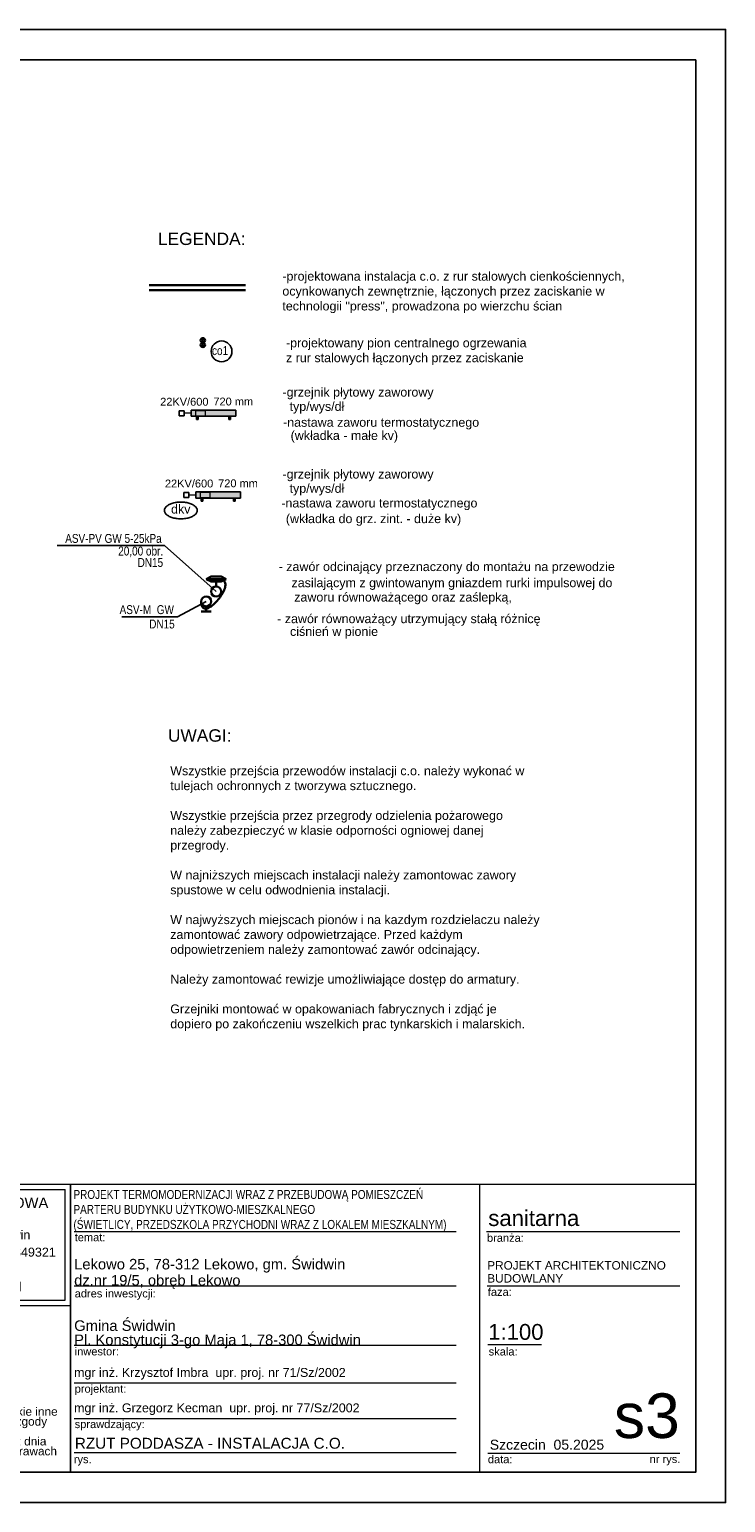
# Model space of a CAD drawing. Extents: x -440864 to -355682, y 13652 to 155872.
# Tile 165 of 179: x -412899 to -398864, y 82220 to 111920. Entities that reach past the tile are written whole.
import ezdxf
from ezdxf.lldxf.tags import DXFTag

# ---------------------------------------------------------------- set-up
doc = ezdxf.new("R2010")
doc.units = 0
doc.header["$MEASUREMENT"] = 0
doc.set_wipeout_variables(frame=1)
doc.linetypes.add('Dashed', pattern=[564.444447, 282.222223, -282.222223])
doc.layers.get('0').update_dxf_attribs({"color": 252})
for name, color, linetype in [('#opisy', 7, 'Continuous'), ('_TABELA', 7, 'Continuous'), ('IS_Armatura_pod³¹czeniowa_grz._dolnozas.', 7, 'SOLID'), ('IS_Armatura_Therm', 7, 'SOLID'), ('IS_Grafika', 7, 'SOLID'), ('IS_Grzejniki_Plan_rzut', 7, 'SOLID'), ('IS_Opisy_działek_Therm', 7, 'SOLID'), ('IS_Powrót', 5, 'DASH'), ('IS_Text_Armatury_Therm', 7, 'Continuous'), ('IS_Text_Odbiornikow_Therm', 7, 'Continuous'), ('IS_Zasilanie', 1, 'SOLID')]:
    doc.layers.add(name, color=color, linetype=linetype)
for name, color, linetype, lineweight in [('ARCH TABELA_Nr_Pióra__1', 252, 'Continuous', 25), ('ARCH TABELA_Nr_Pióra__21', 252, 'Continuous', 9), ('ARCH TABELA_Nr_Pióra__7', 252, 'Continuous', 13)]:
    doc.layers.add(name, color=color, linetype=linetype, lineweight=lineweight)
doc.styles.add('GENERATED_STYLE_5', font='txt')
doc.styles.add('GENERATED_STYLE_7', font='arial.ttf')
doc.styles.add('GENERATED_STYLE_8', font='arial.ttf')
doc.styles.add('GENERATED_STYLE_9', font='arial.ttf')
doc.styles.get("Standard").update_dxf_attribs({"font": 'arial.ttf', "width": 0.8, "bigfont": 'BIGFONT.SHX'})
tags = doc.linetypes.add('DASH', pattern=[15, 10, -5]).pattern_tags.tags
tags[6:7] = [DXFTag(74, 4), DXFTag(75, 0), DXFTag(340, '0'), DXFTag(46, 0.0), DXFTag(50, 0.0), DXFTag(44, 0.0), DXFTag(45, 0.0)]
tags[4:5] = [DXFTag(74, 4), DXFTag(75, 0), DXFTag(340, '0'), DXFTag(46, 0.0), DXFTag(50, 0.0), DXFTag(44, 0.0), DXFTag(45, 0.0)]
tags = doc.linetypes.add('SOLID', pattern=[10, 10, 0]).pattern_tags.tags
tags[6:7] = [DXFTag(74, 4), DXFTag(75, 0), DXFTag(340, '0'), DXFTag(46, 0.0), DXFTag(50, 0.0), DXFTag(44, 0.0), DXFTag(45, 0.0)]
tags[4:5] = [DXFTag(74, 4), DXFTag(75, 0), DXFTag(340, '0'), DXFTag(46, 0.0), DXFTag(50, 0.0), DXFTag(44, 0.0), DXFTag(45, 0.0)]

msp = doc.modelspace()

# ---------------------------------------------------------------- hatches: boundary and pattern name
at = {"layer": 'IS_Grzejniki_Plan_rzut', "linetype": 'Continuous', "ltscale": 10}
for points in [[(-409639.7, 104119.8), (-408739.6, 104119.8), (-408739.6, 104244.8), (-409639.7, 104244.8)], [(-409543.5, 102470.7), (-408643.5, 102470.7), (-408643.5, 102595.7), (-409543.5, 102595.7)]]:
    msp.add_hatch(color=253, dxfattribs=at).paths.add_polyline_path(points)

# ---------------------------------------------------------------- linework, layer by layer
at = {"color": 0, "lineweight": 30}
for centre, radius in [((-409403.4, 105653.4), 44), ((-409403.4, 105559.4), 44), ((-409403.4, 105653.4), 14), ((-409403.4, 105559.4), 14)]:
    msp.add_circle(centre, radius, dxfattribs=at)
at = {"layer": 'IS_Armatura_pod³¹czeniowa_grz._dolnozas.', "color": 7, "linetype": 'Continuous', "lineweight": 20, "ltscale": 10}
for p, q in [((-409352.2, 104232.3), (-409552.2, 104232.3)), ((-409552.2, 104232.3), (-409552.2, 104132.3)), ((-409552.2, 104132.3), (-409352.2, 104132.3)), ((-409352.2, 104132.3), (-409352.2, 104232.3)), ((-409256, 102583.2), (-409456, 102583.2)), ((-409456, 102583.2), (-409456, 102483.2)), ((-409456, 102483.2), (-409256, 102483.2)), ((-409256, 102483.2), (-409256, 102583.2))]:
    msp.add_line(p, q, dxfattribs=at)
at = {"layer": 'IS_Armatura_Therm', "color": 7, "linetype": 'Dashed', "ltscale": 10}
for p, q in [((-409780.3, 104232.3), (-409880.3, 104232.3)), ((-409880.3, 104232.3), (-409880.3, 104132.3)), ((-409880.3, 104132.3), (-409780.3, 104132.3)), ((-409780.3, 104132.3), (-409780.3, 104232.3)), ((-409684.2, 102583.2), (-409784.2, 102583.2)), ((-409784.2, 102583.2), (-409784.2, 102483.2)), ((-409784.2, 102483.2), (-409684.2, 102483.2)), ((-409684.2, 102483.2), (-409684.2, 102583.2))]:
    msp.add_line(p, q, dxfattribs=at)
at = {"layer": 'IS_Armatura_Therm', "color": 7, "linetype": 'Continuous', "lineweight": 20, "ltscale": 10}
for p, q in [((-409639.7, 104182.3), (-409780.3, 104182.3)), ((-409543.5, 102533.2), (-409684.2, 102533.2))]:
    msp.add_line(p, q, dxfattribs=at)
at = {"layer": 'IS_Armatura_Therm', "lineweight": 30, "ltscale": 10}
for p, q in [((-409236, 100887.9), (-409336, 100837.9)), ((-408936, 100837.9), (-409336, 100837.9)), ((-409336, 100837.9), (-409236, 100787.9)), ((-409036, 100887.9), (-409236, 100887.9)), ((-409236, 100787.9), (-409036, 100787.9)), ((-409136, 100687.9), (-409136, 100787.9)), ((-408936, 100837.9), (-409036, 100887.9)), ((-409036, 100787.9), (-408936, 100837.9)), ((-409435.6, 100187.9), (-409235.6, 100187.9)), ((-409335.6, 100287.9), (-409335.6, 100187.9))]:
    msp.add_line(p, q, dxfattribs=at)
for centre in [(-409136, 100587.9), (-409335.6, 100387.9)]:
    msp.add_ellipse(centre, major_axis=(0, 100), ratio=1, dxfattribs=at)
msp.add_open_spline([(-409086, 100837.9), (-409054.1, 100837.9), (-408993.1, 100831.8), (-408941.3, 100755.5), (-408953.1, 100665.8), (-408991.5, 100570.8), (-409053.1, 100471.9), (-409128.4, 100379.8), (-409210.3, 100303.5), (-409287.6, 100253.3), (-409369.1, 100232.2), (-409435, 100293.7), (-409435.6, 100353.3), (-409435.6, 100387.9)], degree=3, knots=[0, 0, 0, 0, 47.8935991, 83.2968623, 125.0768668, 177.5593187, 237.2883621, 298.7395208, 355.9694344, 403.5402481, 438.7729746, 470.6456319, 522.5651287, 522.5651287, 522.5651287, 522.5651287], dxfattribs=at)
at = {"layer": 'IS_Grafika', "color": 7}
for points, knots in [([(-409847, 102390.4), (-409863.3, 102390.4), (-409895.3, 102389.2), (-409942, 102384), (-409985.9, 102375.5), (-410026.6, 102364.1), (-410063.6, 102349.9), (-410096.3, 102333.4), (-410124.4, 102314.7), (-410147.3, 102293.9), (-410164.6, 102271.3), (-410175.5, 102247), (-410178, 102229.8), (-410178, 102221.4)], [0, 0, 0, 0, 4.8947456, 9.5934587, 14.0703184, 18.2994055, 22.2566756, 25.9227217, 29.2869338, 32.354005, 35.1539298, 37.7555429, 40.278576, 40.278576, 40.278576, 40.278576]), ([(-410178, 102221.4), (-410178, 102213), (-410175.5, 102195.8), (-410164.6, 102171.5), (-410147.3, 102148.9), (-410124.4, 102128.1), (-410096.3, 102109.4), (-410063.6, 102092.9), (-410026.6, 102078.8), (-409985.9, 102067.3), (-409942, 102058.9), (-409895.3, 102053.6), (-409863.3, 102052.4), (-409847, 102052.4)], [0, 0, 0, 0, 2.5230331, 5.1246463, 7.9245711, 10.9916422, 14.3558544, 18.0219005, 21.9791706, 26.2082577, 30.6851174, 35.3838305, 40.278576, 40.278576, 40.278576, 40.278576]), ([(-409516, 102221.4), (-409516, 102229.8), (-409518.5, 102247), (-409529.5, 102271.3), (-409546.7, 102293.9), (-409569.6, 102314.7), (-409597.7, 102333.4), (-409630.5, 102349.9), (-409667.5, 102364.1), (-409708.1, 102375.5), (-409752.1, 102384), (-409798.7, 102389.2), (-409830.7, 102390.4), (-409847, 102390.4)], [0, 0, 0, 0, 2.5230331, 5.1246463, 7.9245711, 10.9916422, 14.3558544, 18.0219005, 21.9791706, 26.2082577, 30.6851174, 35.3838305, 40.278576, 40.278576, 40.278576, 40.278576]), ([(-409847, 102052.4), (-409830.7, 102052.4), (-409798.7, 102053.6), (-409752.1, 102058.9), (-409708.1, 102067.3), (-409667.5, 102078.8), (-409630.5, 102092.9), (-409597.7, 102109.4), (-409569.6, 102128.1), (-409546.7, 102148.9), (-409529.5, 102171.5), (-409518.5, 102195.8), (-409516, 102213), (-409516, 102221.4)], [0, 0, 0, 0, 4.8947456, 9.5934587, 14.0703184, 18.2994055, 22.2566756, 25.9227217, 29.2869338, 32.354005, 35.1539298, 37.7555429, 40.278576, 40.278576, 40.278576, 40.278576])]:
    msp.add_open_spline(points, degree=3, knots=knots, dxfattribs=at)
at = {"layer": 'IS_Grzejniki_Plan_rzut', "color": 7, "linetype": 'Continuous', "ltscale": 10}
for p, q in [((-408739.6, 104244.8), (-409639.7, 104244.8)), ((-409639.7, 104244.8), (-409639.7, 104119.8)), ((-409639.7, 104119.8), (-408739.6, 104119.8)), ((-409530.3, 104119.8), (-409530.3, 104057.3)), ((-409530.3, 104057.3), (-409499, 104057.3)), ((-409499, 104057.3), (-409499, 104119.8)), ((-408880.3, 104057.3), (-408880.3, 104119.8)), ((-408849, 104057.3), (-408880.3, 104057.3)), ((-408849, 104119.8), (-408849, 104057.3)), ((-408739.6, 104119.8), (-408739.6, 104244.8)), ((-408643.5, 102595.7), (-409543.5, 102595.7)), ((-409543.5, 102595.7), (-409543.5, 102470.7)), ((-409543.5, 102470.7), (-408643.5, 102470.7)), ((-409434.2, 102470.7), (-409434.2, 102408.2)), ((-409402.9, 102408.2), (-409402.9, 102470.7)), ((-408784.1, 102408.2), (-408784.1, 102470.7)), ((-408752.9, 102470.7), (-408752.9, 102408.2)), ((-408643.5, 102470.7), (-408643.5, 102595.7)), ((-409434.2, 102408.2), (-409402.9, 102408.2)), ((-408752.9, 102408.2), (-408784.1, 102408.2))]:
    msp.add_line(p, q, dxfattribs=at)
at = {"layer": 'IS_Opisy_działek_Therm', "ltscale": 10}
for points in [[(-409136, 100587.9), (-410178.1, 101515.2), (-412338.1, 101515.2)], [(-409335.6, 100387.9), (-409916.4, 100076.1), (-411036.4, 100076.1)]]:
    msp.add_lwpolyline(points, dxfattribs=at)
at = {"layer": 'IS_Powrót', "color": 5, "lineweight": 30, "ltscale": 25}
msp.add_line((-408545.6, 106665.7), (-410483.9, 106665.7), dxfattribs=at)
at = {"layer": 'IS_Text_Armatury_Therm', "linetype": 'SOLID', "ltscale": 10}
msp.add_circle((-409025.7, 105428.6), 210, dxfattribs=at)
at = {"layer": 'IS_Zasilanie', "lineweight": 30, "ltscale": 30}
msp.add_line((-408545.6, 106765.7), (-410483.9, 106765.7), dxfattribs=at)

# ---------------------------------------------------------------- texts
at = {"layer": '#opisy', "lineweight": -3}
for s, p in [('LEGENDA:', (-410310.4, 107573.9)), ('UWAGI:', (-410107, 97559.6))]:
    msp.add_text(s, height=250, dxfattribs=at).set_placement(p)
at = {"layer": '#opisy', "lineweight": -3, "insert": (-410060.3, 97062.9), "char_height": 210, "width": 7442.246, "attachment_point": 1}
msp.add_mtext('{\\fArial|b0|i0|c238;\\H0.8571428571x;\\W1;Wszystkie przejścia przewodów instalacji c.o. należy wykonać w tulejach ochronnych z tworzywa sztucznego.\\P\\PWszystkie przejścia przez przegrody odzielenia pożarowego należy zabezpieczyć w klasie odporności ogniowej danej przegrody. \\P\\PW najniższych miejscach instalacji należy zamontowac zawory spustowe w celu odwodnienia instalacji.\\P\\PW najwyższych miejscach pionów i na kazdym rozdzielaczu należy zamontować zawory odpowietrzające. Przed każdym odpowietrzeniem należy zamontować zawór odcinający.\\P\\PNależy zamontować rewizje umożliwiające dostęp do armatury.\\P\\PGrzejniki montować w opakowaniach fabrycznych i zdjąć je dopiero po zakończeniu wszelkich prac tynkarskich i malarskich.\\P}\\H0.9999555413x;\\P', dxfattribs=at)
at = {"color": 0, "lineweight": 50}
for s, p in [('-grzejnik płytowy zaworowy', (-407796.8, 104517.4)), ('typ/wys/dł', (-407654.7, 104230)), ('-nastawa zaworu termostatycznego', (-407786.5, 103909.2)), ('(wkładka - małe kv)', (-407633.5, 103644.3)), ('-grzejnik płytowy zaworowy', (-407796.8, 102865.3)), ('typ/wys/dł', (-407654.7, 102578)), ('-nastawa zaworu termostatycznego', (-407821.7, 102282.2)), (' (wkładka do grz. zint. - duże kv)', (-407799.1, 101966.5)), ('- zawór odcinający przeznaczony do montażu na przewodzie', (-407874.5, 100999.7)), (' zasilającym z gwintowanym gniazdem rurki impulsowej do ', (-407685.3, 100674.5)), ('zaworu równoważącego oraz zaślepką,', (-407560.8, 100384.5)), ('- zawór równoważący utrzymujący stałą różnicę ', (-407904.4, 99949.6)), ('ciśnień w pionie', (-407645, 99692.3))]:
    msp.add_text(s, height=180, dxfattribs=at).set_placement(p)
at = {"color": 0, "lineweight": 50, "char_height": 180, "attachment_point": 1}
for s, insert, width in [('\\pxi-3,l4t4;\\fArial|b0|i0;\\W1;^I-projektowana instalacja c.o. z rur stalowych cienko\\fArial|b0|i0|c238;ściennych, ocynkowanych zewnętrznie, łączonych przez zaciskanie w technologii "press", prowadzona po wierzchu ścian', (-408520, 107034.5), 7705.125), ('{\\Fromans.shx|c238; }\\P\\fArial|b0|i0|c238;\\W1;-projektowany pion centralnego ogrzewania\\Pz rur stalowych łączonych przez zaciskanie ', (-407726.7, 105990.9), 8017.656)]:
    msp.add_mtext(s, dxfattribs=dict(at, insert=insert, width=width))
at = {"layer": 'IS_Grafika', "color": 7, "lineweight": 40}
msp.add_text('dkv', height=180, dxfattribs=at).set_placement((-410044.1, 102159.8))
at = {"layer": 'IS_Text_Armatury_Therm', "linetype": 'SOLID', "ltscale": 10, "char_height": 180}
for s, insert, attachment_point in [('\\fArial|b0|i0;co1', (-408894.1, 105351.9), 9), ('\\fArial|b0|i0;ASV-PV GW 5-25kPa', (-410233.2, 101565.2), 9), ('\\fArial|b0|i0;20,00 obr.', (-410203.8, 101279.9), 9), ('\\fArial|b0|i0;DN15  ', (-410203.8, 101079.9), 9), ('\\fArial|b0|i0;ASV-M_GW', (-411081.6, 100080.2), 7), ('\\fArial|b0|i0;DN15  ', (-410485, 99839.8), 7)]:
    msp.add_mtext(s, dxfattribs=dict(at, insert=insert, attachment_point=attachment_point))
at = {"layer": 'IS_Text_Odbiornikow_Therm', "color": 7, "lineweight": 40}
for s, p in [('22KV/600', (-410263.8, 104334.7)), ('720 mm', (-409191.1, 104338.5)), ('22KV/600', (-410167.6, 102685.6)), ('720 mm', (-409094.9, 102689.4))]:
    msp.add_text(s, height=158.83, dxfattribs=at).set_placement(p)

# ---------------------------------------------------------------- wipeouts: each hides what was drawn before it
at = {"color": 3, "lineweight": 50}
msp.add_wipeout([(-416963.8, 88640.7), (-399463.8, 88640.7), (-399463.8, 82829.5), (-416963.8, 82829.5)], dxfattribs=at)

# ---------------------------------------------------------------- next in the draw order: linework, layer by layer
at = {"layer": '_TABELA', "color": 7}
msp.add_lwpolyline([(-440863.8, 111919.5), (-398863.8, 111919.5), (-440863.8, 111919.5), (-440863.8, 82219.5), (-398863.8, 82219.5), (-398863.8, 111919.5)], dxfattribs=at)
msp.add_lwpolyline([(-399463.8, 111309.5), (-438363.8, 111309.5), (-438363.8, 82829.5), (-399463.8, 82829.5)], close=True, dxfattribs=at)
at = {"layer": 'ARCH TABELA_Nr_Pióra__21', "color": 0, "linetype": 'Continuous'}
for p, q in [((-416963.8, 88640.7), (-412070.2, 88640.7)), ((-416963.8, 88640.7), (-399463.8, 88640.7)), ((-416857.5, 88534.3), (-412176.6, 88534.3)), ((-412176.6, 86300.3), (-412176.6, 88534.3)), ((-412070.2, 88640.7), (-412070.2, 82829.5)), ((-412070.2, 86193.9), (-412070.2, 88640.7)), ((-403825.5, 88640.7), (-403825.5, 82829.5)), ((-399463.8, 88640.7), (-399463.8, 82829.5)), ((-412070.2, 82829.5), (-412070.2, 88240.7)), ((-411998, 87684.3), (-404298.2, 87684.3)), ((-403686.2, 87684.3), (-399786.9, 87684.3)), ((-411998, 86590.7), (-404298.2, 86590.7)), ((-403668.8, 86590.7), (-399786.9, 86590.7)), ((-416963.8, 86193.9), (-412070.2, 86193.9)), ((-416857.5, 86300.3), (-412176.6, 86300.3)), ((-411998, 85390.7), (-404298.2, 85390.7)), ((-403657, 85408), (-402577.3, 85408)), ((-411998, 84630.7), (-404298.2, 84630.7)), ((-411998, 83916.4), (-404298.2, 83916.4)), ((-411998, 83229.5), (-404298.2, 83229.5)), ((-403657, 83211.9), (-401375.2, 83211.9)), ((-401375.2, 83211.9), (-399786.9, 83211.9)), ((-416963.8, 82829.5), (-412070.2, 82829.5)), ((-399463.8, 82829.5), (-412070.2, 82829.5))]:
    msp.add_line(p, q, dxfattribs=at)

# ---------------------------------------------------------------- next in the draw order: texts
at = {"layer": 'ARCH TABELA_Nr_Pióra__1', "color": 0, "linetype": 'Continuous', "insert": (-412012.1, 87683.2), "char_height": 180, "width": 12247.061, "attachment_point": 7, "line_spacing_factor": 1.005757, "style": 'GENERATED_STYLE_5'}
msp.add_mtext('\\pt22543.1;\\fArial|b0|i0|c238;\\W0.8;PROJEKT TERMOMODERNIZACJI WRAZ Z PRZEBUDOWĄ POMIESZCZEŃ \\PPARTERU BUDYNKU UŻYTKOWO-MIESZKALNEGO\\P(ŚWIETLICY, PRZEDSZKOLA PRZYCHODNI WRAZ Z LOKALEM MIESZKALNYM)', dxfattribs=at)
at = {"layer": 'ARCH TABELA_Nr_Pióra__1', "color": 0, "linetype": 'Continuous', "insert": (-411984.2, 83525), "char_height": 220, "width": 6106.324, "attachment_point": 1, "style": 'GENERATED_STYLE_9'}
msp.add_mtext('RZUT PODDASZA - INSTALACJA C.O.', dxfattribs=at)
at = {"layer": 'ARCH TABELA_Nr_Pióra__21', "color": 0, "linetype": 'Continuous', "insert": (-411998, 85329.4), "char_height": 212.766, "attachment_point": 7, "line_spacing_factor": 0.807442, "style": 'GENERATED_STYLE_7'}
msp.add_mtext('{Gmina Świdwin\\PPl. Konstytucji 3-go Maja 1, 78-300 Świdwin}', dxfattribs=at)
at = {"layer": 'ARCH TABELA_Nr_Pióra__7', "color": 0, "linetype": 'Continuous'}
for s, insert, char_height, attachment_point, line_spacing_factor, style in [('{PRACOWNIA PROJEKTOWA\\P\\LBartosz Balejko}', (-414517, 88369.4), 212.766, 2, 0.926719, 'GENERATED_STYLE_8'), ('{Lekowo 25, 78-312 Lekowo, gm. Świdwin\\Pdz.nr 19/5, obręb Lekowo}', (-411998, 86529.4), 212.766, 7, 0.918867, 'GENERATED_STYLE_7'), ('{PROJEKT ARCHITEKTONICZNO\\PBUDOWLANY}', (-403668.8, 87086.1), 170, 1, 0.923713, 'GENERATED_STYLE_7')]:
    msp.add_mtext(s, dxfattribs=dict(at, insert=insert, char_height=char_height, attachment_point=attachment_point, line_spacing_factor=line_spacing_factor, style=style))
at = {"layer": 'ARCH TABELA_Nr_Pióra__7', "color": 0, "linetype": 'Continuous', "attachment_point": 1, "style": 'GENERATED_STYLE_7'}
for s, insert, char_height, width in [('sanitarna', (-403647.6, 88114), 319.16, 3639.4), ('mgr inż. Krzysztof Imbra  \\fArial|b0|i0|c238;upr. proj. nr 71/Sz/2002', (-412000.2, 84932.6), 180, 6421.968), ('mgr inż. Grzegorz Kecman  \\fArial|b0|i0|c238;upr. proj. nr 77/Sz/2002', (-412000.2, 84218.3), 180, 6421.968)]:
    msp.add_mtext(s, dxfattribs=dict(at, insert=insert, char_height=char_height, width=width))
at = {"layer": 'ARCH TABELA_Nr_Pióra__7', "color": 0, "linetype": 'Continuous', "style": 'GENERATED_STYLE_7'}
for s, insert, char_height, width, attachment_point, line_spacing_factor in [('{ul.Różana 6, 78-300 Świdwin\\PNIP 672-168-25-82 Regon 331349321\\Ptel.: +48 501 059 462\\Pmail: bartekbalejko@o2.pl}', (-414517, 87707.4), 180.852, 4680.851, 2, 1.156383), ('{UWAGA:\\PKopiowanie, publikacje oraz wszelkie inne formy wykorzystania projektu bez zgody autorów będą naruszeniem przepisówwynikających z Ustawy z dnia 4.02.1994 r. o prawie autorskim i prawach pokrewnych.}', (-416758.7, 84339.3), 170.2128, 4483.408, 1, 0.703415)]:
    msp.add_mtext(s, dxfattribs=dict(at, insert=insert, char_height=char_height, width=width, attachment_point=attachment_point, line_spacing_factor=line_spacing_factor))
for s, insert, char_height, attachment_point in [('{temat:}', (-411987.3, 87647.8), 159.58, 1), ('{branża:}', (-403674.4, 87635.6), 159.58, 1), ('{adres inwestycji:}', (-411987.3, 86514.6), 159.58, 1), ('{faza:}', (-403657, 86545.7), 159.58, 1), ('1:100', (-403649.7, 85819.3), 319.16, 1), ('{inwestor:}', (-411987.3, 85345.7), 159.58, 1), ('{skala:}', (-403639.3, 85343.8), 159.58, 1), ('{projektant:}', (-411987.3, 84594.2), 159.58, 1), ('s3', (-399786.9, 84420.5), 900, 3), ('sprawdzający:', (-411987.3, 83879.9), 159.58, 1), ('{Szczecin  05.2025}', (-403618.3, 83486.9), 202.128, 1), ('{data:}', (-403655.6, 83172.4), 159.58, 1), ('{rys.}', (-412005.2, 83172.4), 159.58, 1), ('{nr rys.}', (-400394.8, 83175.5), 159.58, 1)]:
    msp.add_mtext(s, dxfattribs=dict(at, insert=insert, char_height=char_height, attachment_point=attachment_point))

doc.saveas('drawing.dxf')
